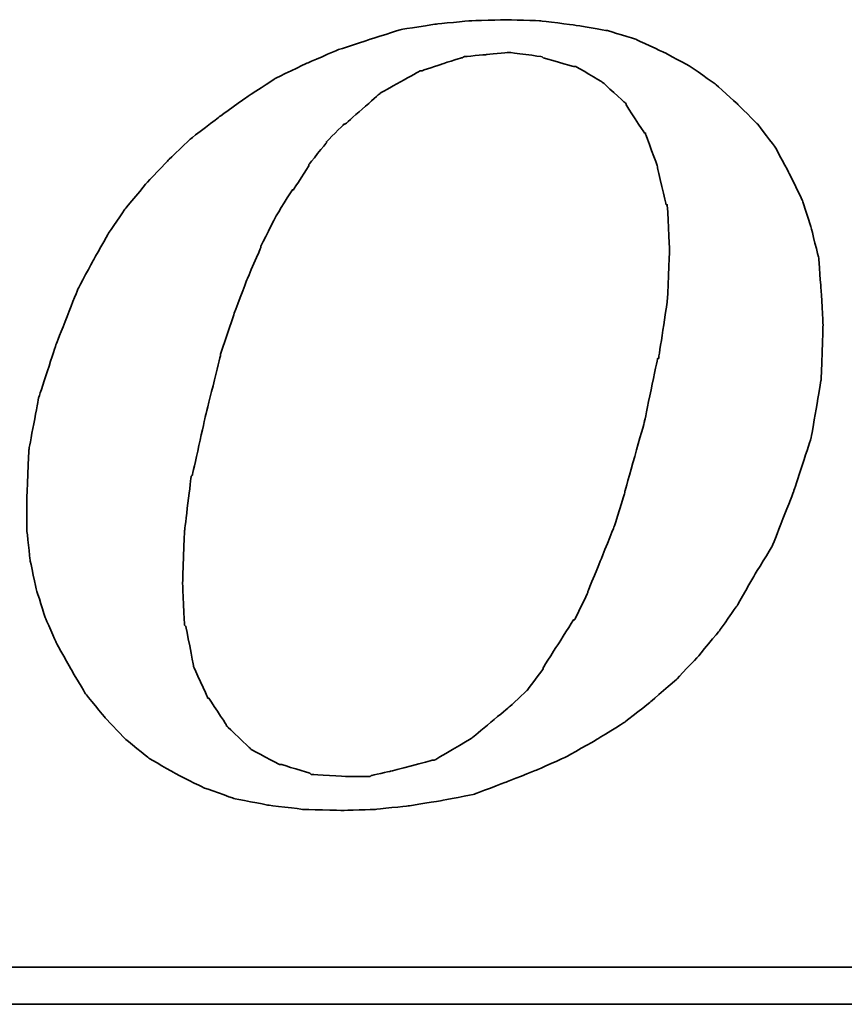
# Model space of a CAD drawing. Header units: millimetres. Extents: x 369 to 702, y 371 to 489.
# Tile 45 of 53: x 625.49 to 627.76, y 407.52 to 410.24. Entities that reach past the tile are written whole.
import ezdxf

# ---------------------------------------------------------------- set-up
doc = ezdxf.new("R2010")
doc.units = ezdxf.units.MM
doc.layers.add('DIM', color=4, linetype='Continuous')
doc.layers.add('layer 1', color=7, linetype='Continuous')

# ---------------------------------------------------------------- blocks, each defined once
blk = doc.blocks.new('TBI MOTION logo(完整正式版)')
at = {"layer": 'layer 1', "color": 22, "lineweight": 35}
for points, knots in [([(35.79625, -6.98375), (35.79625, -6.98375), (36.23125, -7.43875), (36.23125, -7.43875), (36.23125, -7.43875), (36.23125, -7.43875), (36.75625, -7.87125), (36.75625, -7.87125), (36.75625, -7.87125), (36.75625, -7.87125), (37.33125, -8.20375), (37.33125, -8.20375), (37.33125, -8.20375), (37.33125, -8.20375), (37.95625, -8.51875), (37.95625, -8.51875), (37.95625, -8.51875), (37.95625, -8.51875), (38.62625, -8.75875), (38.62625, -8.75875), (38.62625, -8.75875), (38.62625, -8.75875), (39.37125, -8.90375), (39.37125, -8.90375), (39.37125, -8.90375), (39.37125, -8.90375), (40.14125, -8.99875), (40.14125, -8.99875), (40.14125, -8.99875), (40.14125, -8.99875), (41.02625, -9.02375), (41.02625, -9.02375), (41.02625, -9.02375), (41.02625, -9.02375), (41.74625, -8.99875), (41.74625, -8.99875), (41.74625, -8.99875), (41.74625, -8.99875), (42.46625, -8.92375), (42.46625, -8.92375), (42.46625, -8.92375), (42.46625, -8.92375), (43.21125, -8.80625), (43.21125, -8.80625), (43.21125, -8.80625), (43.21125, -8.80625), (43.93125, -8.66375), (43.93125, -8.66375), (43.93125, -8.66375), (43.93125, -8.66375), (44.62625, -8.39875), (44.62625, -8.39875), (44.62625, -8.39875), (44.62625, -8.39875), (45.29625, -8.13375), (45.29625, -8.13375), (45.29625, -8.13375), (45.29625, -8.13375), (45.94625, -7.84375), (45.94625, -7.84375), (45.94625, -7.84375), (45.94625, -7.84375), (46.61625, -7.46375), (46.61625, -7.46375), (46.61625, -7.46375), (46.61625, -7.46375), (47.24125, -7.07875), (47.24125, -7.07875), (47.24125, -7.07875), (47.24125, -7.07875), (47.81625, -6.62375), (47.81625, -6.62375), (47.81625, -6.62375), (47.81625, -6.62375), (48.36875, -6.14375), (48.36875, -6.14375), (48.36875, -6.14375), (48.36875, -6.14375), (48.84625, -5.64125), (48.84625, -5.64125), (48.84625, -5.64125), (48.84625, -5.64125), (49.32625, -5.06375), (49.32625, -5.06375), (49.32625, -5.06375), (49.32625, -5.06375), (49.71125, -4.51374), (49.71125, -4.51374), (49.71125, -4.51374), (49.71125, -4.51374), (50.09625, -3.83874), (50.09625, -3.83874), (50.09625, -3.83874), (50.09625, -3.83874), (50.48125, -3.21374), (50.48125, -3.21374), (50.48125, -3.21374), (50.48125, -3.21374), (50.96125, -1.99125), (50.96125, -1.99125), (50.96125, -1.99125), (50.96125, -1.99125), (51.34375, -0.81875), (51.34375, -0.81875), (51.34375, -0.81875), (51.34375, -0.81875), (51.56125, 0.45624), (51.56125, 0.45624), (51.56125, 0.45624), (51.56125, 0.45624), (51.60625, 1.67624), (51.60625, 1.67624), (51.60625, 1.67624), (51.60625, 1.67624), (51.56125, 2.44625), (51.56125, 2.44625), (51.56125, 2.44625), (51.56125, 2.44625), (51.51125, 3.14125), (51.51125, 3.14125), (51.51125, 3.14125), (51.51125, 3.14125), (51.34375, 3.81125), (51.34375, 3.81125), (51.34375, 3.81125), (51.34375, 3.81125), (51.15125, 4.41125), (51.15125, 4.41125), (51.15125, 4.41125), (51.15125, 4.41125), (50.86125, 5.01125), (50.86125, 5.01125), (50.86125, 5.01125), (50.86125, 5.01125), (50.55125, 5.58875), (50.55125, 5.58875), (50.55125, 5.58875), (50.55125, 5.58875), (50.16625, 6.09125), (50.16625, 6.09125), (50.16625, 6.09125), (50.16625, 6.09125), (49.71125, 6.54875), (49.71125, 6.54875), (49.71125, 6.54875), (49.71125, 6.54875), (49.23125, 6.98125), (49.23125, 6.98125), (49.23125, 6.98125), (49.23125, 6.98125), (48.67875, 7.36625), (48.67875, 7.36625), (48.67875, 7.36625), (48.67875, 7.36625), (48.10375, 7.67625), (48.10375, 7.67625), (48.10375, 7.67625), (48.10375, 7.67625), (47.48125, 7.96375), (47.48125, 7.96375), (47.48125, 7.96375), (47.48125, 7.96375), (46.85625, 8.15625), (46.85625, 8.15625), (46.85625, 8.15625), (46.85625, 8.15625), (46.13625, 8.27624), (46.13625, 8.27624), (46.13625, 8.27624), (46.13625, 8.27624), (45.39125, 8.37125), (45.39125, 8.37125), (45.39125, 8.37125), (45.39125, 8.37125), (44.62625, 8.39624), (44.62625, 8.39624), (44.62625, 8.39624), (44.62625, 8.39624), (43.83625, 8.37125), (43.83625, 8.37125), (43.83625, 8.37125), (43.83625, 8.37125), (43.09125, 8.30125), (43.09125, 8.30125), (43.09125, 8.30125), (43.09125, 8.30125), (42.32125, 8.18125), (42.32125, 8.18125), (42.32125, 8.18125), (42.32125, 8.18125), (41.62875, 7.96375), (41.62875, 7.96375), (41.62875, 7.96375), (41.62875, 7.96375), (40.90625, 7.72625), (40.90625, 7.72625), (40.90625, 7.72625), (40.90625, 7.72625), (40.23624, 7.43625), (40.23624, 7.43625), (40.23624, 7.43625), (40.23624, 7.43625), (39.54124, 7.10125), (39.54124, 7.10125), (39.54124, 7.10125), (39.54124, 7.10125), (38.91625, 6.69125), (38.91625, 6.69125), (38.91625, 6.69125), (38.91625, 6.69125), (38.31625, 6.26125), (38.31625, 6.26125), (38.31625, 6.26125), (38.31625, 6.26125), (37.69125, 5.78125), (37.69125, 5.78125), (37.69125, 5.78125), (37.69125, 5.78125), (37.18625, 5.30125), (37.18625, 5.30125), (37.18625, 5.30125), (37.18625, 5.30125), (36.70625, 4.79624), (36.70625, 4.79624), (36.70625, 4.79624), (36.70625, 4.79624), (36.23125, 4.22125), (36.23125, 4.22125), (36.23125, 4.22125), (36.23125, 4.22125), (35.87124, 3.69375), (35.87124, 3.69375), (35.87124, 3.69375), (35.87124, 3.69375), (35.53125, 3.09125), (35.53125, 3.09125), (35.53125, 3.09125), (35.53125, 3.09125), (35.19875, 2.47125), (35.19875, 2.47125), (35.19875, 2.47125), (35.19875, 2.47125), (34.71625, 1.24625), (34.71625, 1.24625), (34.71625, 1.24625), (34.71625, 1.24625), (34.33125, 0.06874), (34.33125, 0.06874), (34.33125, 0.06874), (34.33125, 0.06874), (34.11625, -1.07875), (34.11625, -1.07875), (34.11625, -1.07875), (34.11625, -1.07875), (34.07125, -2.15875), (34.07125, -2.15875), (34.07125, -2.15875), (34.07125, -2.15875), (34.07125, -2.85375), (34.07125, -2.85375), (34.07125, -2.85375), (34.07125, -2.85375), (34.14125, -3.50375), (34.14125, -3.50375), (34.14125, -3.50375), (34.14125, -3.50375), (34.28625, -4.17375), (34.28625, -4.17375), (34.28625, -4.17375), (34.28625, -4.17375), (34.47625, -4.77624), (34.47625, -4.77624), (34.47625, -4.77624), (34.47625, -4.77624), (34.71625, -5.32625), (34.71625, -5.32625), (34.71625, -5.32625), (34.71625, -5.32625), (35.05375, -5.92875), (35.05375, -5.92875), (35.05375, -5.92875), (35.05375, -5.92875), (35.36375, -6.45375), (35.36375, -6.45375), (35.36375, -6.45375), (35.36375, -6.45375), (35.79625, -6.98375), (35.79625, -6.98375)], [0, 0, 0, 0, 0.01388889, 0.01388889, 0.01388889, 0.0138889, 0.02777778, 0.02777778, 0.02777778, 0.02777779, 0.04166667, 0.04166667, 0.04166667, 0.04166668, 0.05555556, 0.05555556, 0.05555556, 0.05555557, 0.06944444, 0.06944444, 0.06944444, 0.06944445, 0.08333333, 0.08333333, 0.08333333, 0.08333334, 0.09722222, 0.09722222, 0.09722222, 0.09722223, 0.11111111, 0.11111111, 0.11111111, 0.11111112, 0.125, 0.125, 0.125, 0.12500001, 0.13888889, 0.13888889, 0.13888889, 0.1388889, 0.15277778, 0.15277778, 0.15277778, 0.15277779, 0.16666667, 0.16666667, 0.16666667, 0.16666668, 0.18055556, 0.18055556, 0.18055556, 0.18055557, 0.19444444, 0.19444444, 0.19444444, 0.19444445, 0.20833333, 0.20833333, 0.20833333, 0.20833334, 0.22222222, 0.22222222, 0.22222222, 0.22222223, 0.23611111, 0.23611111, 0.23611111, 0.23611112, 0.25, 0.25, 0.25, 0.25000001, 0.26388889, 0.26388889, 0.26388889, 0.2638889, 0.27777778, 0.27777778, 0.27777778, 0.27777779, 0.29166667, 0.29166667, 0.29166667, 0.29166668, 0.30555556, 0.30555556, 0.30555556, 0.30555557, 0.31944444, 0.31944444, 0.31944444, 0.31944445, 0.33333333, 0.33333333, 0.33333333, 0.33333334, 0.34722222, 0.34722222, 0.34722222, 0.34722223, 0.36111111, 0.36111111, 0.36111111, 0.36111112, 0.375, 0.375, 0.375, 0.37500001, 0.38888889, 0.38888889, 0.38888889, 0.3888889, 0.40277778, 0.40277778, 0.40277778, 0.40277779, 0.41666667, 0.41666667, 0.41666667, 0.41666668, 0.43055556, 0.43055556, 0.43055556, 0.43055557, 0.44444444, 0.44444444, 0.44444444, 0.44444445, 0.45833333, 0.45833333, 0.45833333, 0.45833334, 0.47222222, 0.47222222, 0.47222222, 0.47222223, 0.48611111, 0.48611111, 0.48611111, 0.48611112, 0.5, 0.5, 0.5, 0.50000001, 0.51388889, 0.51388889, 0.51388889, 0.5138889, 0.52777778, 0.52777778, 0.52777778, 0.52777779, 0.54166667, 0.54166667, 0.54166667, 0.54166668, 0.55555556, 0.55555556, 0.55555556, 0.55555557, 0.56944444, 0.56944444, 0.56944444, 0.56944445, 0.58333333, 0.58333333, 0.58333333, 0.58333334, 0.59722222, 0.59722222, 0.59722222, 0.59722223, 0.61111111, 0.61111111, 0.61111111, 0.61111112, 0.625, 0.625, 0.625, 0.62500001, 0.63888889, 0.63888889, 0.63888889, 0.6388889, 0.65277778, 0.65277778, 0.65277778, 0.65277779, 0.66666667, 0.66666667, 0.66666667, 0.66666668, 0.68055556, 0.68055556, 0.68055556, 0.68055557, 0.69444444, 0.69444444, 0.69444444, 0.69444445, 0.70833333, 0.70833333, 0.70833333, 0.70833334, 0.72222222, 0.72222222, 0.72222222, 0.72222223, 0.73611111, 0.73611111, 0.73611111, 0.73611112, 0.75, 0.75, 0.75, 0.75000001, 0.76388889, 0.76388889, 0.76388889, 0.7638889, 0.77777778, 0.77777778, 0.77777778, 0.77777779, 0.79166667, 0.79166667, 0.79166667, 0.79166668, 0.80555556, 0.80555556, 0.80555556, 0.80555557, 0.81944444, 0.81944444, 0.81944444, 0.81944445, 0.83333333, 0.83333333, 0.83333333, 0.83333334, 0.84722222, 0.84722222, 0.84722222, 0.84722223, 0.86111111, 0.86111111, 0.86111111, 0.86111112, 0.875, 0.875, 0.875, 0.87500001, 0.88888889, 0.88888889, 0.88888889, 0.8888889, 0.90277778, 0.90277778, 0.90277778, 0.90277779, 0.91666667, 0.91666667, 0.91666667, 0.91666668, 0.93055556, 0.93055556, 0.93055556, 0.93055557, 0.94444444, 0.94444444, 0.94444444, 0.94444445, 0.95833333, 0.95833333, 0.95833333, 0.95833334, 0.97222222, 0.97222222, 0.97222222, 0.97222223, 0.98611111, 0.98611111, 0.98611111, 0.98611112, 1, 1, 1, 1]), ([(38.33875, 1.03124), (38.33875, 1.03124), (38.62625, 1.89625), (38.62625, 1.89625), (38.62625, 1.89625), (38.62625, 1.89625), (38.91625, 2.66375), (38.91625, 2.66375), (38.91625, 2.66375), (38.91625, 2.66375), (39.22625, 3.38125), (39.22625, 3.38125), (39.22625, 3.38125), (39.22625, 3.38125), (39.22625, 3.40624), (39.22625, 3.40624), (39.22625, 3.40624), (39.22625, 3.40624), (39.56124, 4.07624), (39.56124, 4.07624), (39.56124, 4.07624), (39.56124, 4.07624), (39.92125, 4.65125), (39.92125, 4.65125), (39.92125, 4.65125), (39.92125, 4.65125), (39.94625, 4.65125), (39.94625, 4.65125), (39.94625, 4.65125), (39.94625, 4.65125), (40.28125, 5.17875), (40.28125, 5.17875), (40.28125, 5.17875), (40.28125, 5.17875), (40.28125, 5.20375), (40.28125, 5.20375), (40.28125, 5.20375), (40.28125, 5.20375), (40.66875, 5.68625), (40.66875, 5.68625), (40.66875, 5.68625), (40.66875, 5.68625), (40.66875, 5.70625), (40.66875, 5.70625), (40.66875, 5.70625), (40.66875, 5.70625), (41.05124, 6.09125), (41.05124, 6.09125), (41.05124, 6.09125), (41.05124, 6.09125), (41.07625, 6.09125), (41.07625, 6.09125), (41.07625, 6.09125), (41.07625, 6.09125), (41.84125, 6.76625), (41.84125, 6.76625), (41.84125, 6.76625), (41.84125, 6.76625), (41.86625, 6.78625), (41.86625, 6.78625), (41.86625, 6.78625), (41.86625, 6.78625), (42.73125, 7.26624), (42.73125, 7.26624), (42.73125, 7.26624), (42.73125, 7.26624), (42.75625, 7.26624), (42.75625, 7.26624), (42.75625, 7.26624), (42.75625, 7.26624), (43.18625, 7.41125), (43.18625, 7.41125), (43.18625, 7.41125), (43.18625, 7.41125), (43.64125, 7.55625), (43.64125, 7.55625), (43.64125, 7.55625), (43.64125, 7.55625), (43.66625, 7.55625), (43.66625, 7.55625), (43.66625, 7.55625), (43.66625, 7.55625), (43.69125, 7.58124), (43.69125, 7.58124), (43.69125, 7.58124), (43.69125, 7.58124), (44.19125, 7.62625), (44.19125, 7.62625), (44.19125, 7.62625), (44.19125, 7.62625), (44.67125, 7.67625), (44.67125, 7.67625), (44.67125, 7.67625), (44.67125, 7.67625), (44.69625, 7.67625), (44.69625, 7.67625), (44.69625, 7.67625), (44.69625, 7.67625), (45.41875, 7.58124), (45.41875, 7.58124), (45.41875, 7.58124), (45.41875, 7.58124), (45.44125, 7.55625), (45.44125, 7.55625), (45.44125, 7.55625), (45.44125, 7.55625), (46.11125, 7.36625), (46.11125, 7.36625), (46.11125, 7.36625), (46.11125, 7.36625), (46.13625, 7.36625), (46.13625, 7.36625), (46.13625, 7.36625), (46.13625, 7.36625), (46.15875, 7.36625), (46.15875, 7.36625), (46.15875, 7.36625), (46.15875, 7.36625), (46.73625, 7.02624), (46.73625, 7.02624), (46.73625, 7.02624), (46.73625, 7.02624), (46.76125, 7.00624), (46.76125, 7.00624), (46.76125, 7.00624), (46.76125, 7.00624), (47.24125, 6.57124), (47.24125, 6.57124), (47.24125, 6.57124), (47.24125, 6.57124), (47.26625, 6.54875), (47.26625, 6.54875), (47.26625, 6.54875), (47.26625, 6.54875), (47.26625, 6.52375), (47.26625, 6.52375), (47.26625, 6.52375), (47.26625, 6.52375), (47.67375, 5.89875), (47.67375, 5.89875), (47.67375, 5.89875), (47.67375, 5.89875), (47.69625, 5.89875), (47.69625, 5.89875), (47.69625, 5.89875), (47.69625, 5.89875), (47.69625, 5.87625), (47.69625, 5.87625), (47.69625, 5.87625), (47.69625, 5.87625), (47.96125, 5.15625), (47.96125, 5.15625), (47.96125, 5.15625), (47.96125, 5.15625), (47.96125, 5.13125), (47.96125, 5.13125), (47.96125, 5.13125), (47.96125, 5.13125), (48.15125, 4.31875), (48.15125, 4.31875), (48.15125, 4.31875), (48.15125, 4.31875), (48.17625, 4.31875), (48.17625, 4.31875), (48.17625, 4.31875), (48.17625, 4.31875), (48.17625, 4.29125), (48.17625, 4.29125), (48.17625, 4.29125), (48.17625, 4.29125), (48.22625, 3.33125), (48.22625, 3.33125), (48.22625, 3.33125), (48.22625, 3.33125), (48.22625, 3.30875), (48.22625, 3.30875), (48.22625, 3.30875), (48.22625, 3.30875), (48.17625, 2.20624), (48.17625, 2.20624), (48.17625, 2.20624), (48.17625, 2.20624), (48.17625, 2.18124), (48.17625, 2.18124), (48.17625, 2.18124), (48.17625, 2.18124), (47.98375, 0.93624), (47.98375, 0.93624), (47.98375, 0.93624), (47.98375, 0.93624), (47.96125, 0.93624), (47.96125, 0.93624), (47.96125, 0.93624), (47.96125, 0.93624), (47.67375, -0.45874), (47.67375, -0.45874), (47.67375, -0.45874), (47.67375, -0.45874), (47.24125, -1.99125), (47.24125, -1.99125), (47.24125, -1.99125), (47.24125, -1.99125), (47.24125, -2.01874), (47.24125, -2.01874), (47.24125, -2.01874), (47.24125, -2.01874), (47.00125, -2.78375), (47.00125, -2.78375), (47.00125, -2.78375), (47.00125, -2.78375), (46.71125, -3.50375), (46.71125, -3.50375), (46.71125, -3.50375), (46.71125, -3.50375), (46.42625, -4.19875), (46.42625, -4.19875), (46.42625, -4.19875), (46.42625, -4.19875), (46.42625, -4.22375), (46.42625, -4.22375), (46.42625, -4.22375), (46.42625, -4.22375), (46.13625, -4.82374), (46.13625, -4.82374), (46.13625, -4.82374), (46.13625, -4.82374), (46.11125, -4.82374), (46.11125, -4.82374), (46.11125, -4.82374), (46.11125, -4.82374), (45.77625, -5.35125), (45.77625, -5.35125), (45.77625, -5.35125), (45.77625, -5.35125), (45.44125, -5.87875), (45.44125, -5.87875), (45.44125, -5.87875), (45.44125, -5.87875), (45.44125, -5.90375), (45.44125, -5.90375), (45.44125, -5.90375), (45.44125, -5.90375), (45.10625, -6.35875), (45.10625, -6.35875), (45.10625, -6.35875), (45.10625, -6.35875), (45.08125, -6.38375), (45.08125, -6.38375), (45.08125, -6.38375), (45.08125, -6.38375), (44.69625, -6.74375), (44.69625, -6.74375), (44.69625, -6.74375), (44.69625, -6.74375), (43.88375, -7.41625), (43.88375, -7.41625), (43.88375, -7.41625), (43.88375, -7.41625), (43.85625, -7.43875), (43.85625, -7.43875), (43.85625, -7.43875), (43.85625, -7.43875), (43.04125, -7.91875), (43.04125, -7.91875), (43.04125, -7.91875), (43.04125, -7.91875), (43.01625, -7.91875), (43.01625, -7.91875), (43.01625, -7.91875), (43.01625, -7.91875), (42.99625, -7.91875), (42.99625, -7.91875), (42.99625, -7.91875), (42.99625, -7.91875), (42.08125, -8.15875), (42.08125, -8.15875), (42.08125, -8.15875), (42.08125, -8.15875), (41.65125, -8.25625), (41.65125, -8.25625), (41.65125, -8.25625), (41.65125, -8.25625), (41.62875, -8.27875), (41.62875, -8.27875), (41.62875, -8.27875), (41.62875, -8.27875), (41.60125, -8.27875), (41.60125, -8.27875), (41.60125, -8.27875), (41.60125, -8.27875), (41.12125, -8.27875), (41.12125, -8.27875), (41.12125, -8.27875), (41.12125, -8.27875), (40.35624, -8.23125), (40.35624, -8.23125), (40.35624, -8.23125), (40.35624, -8.23125), (40.33125, -8.23125), (40.33125, -8.23125), (40.33125, -8.23125), (40.33125, -8.23125), (40.30625, -8.20375), (40.30625, -8.20375), (40.30625, -8.20375), (40.30625, -8.20375), (39.68375, -8.01375), (39.68375, -8.01375), (39.68375, -8.01375), (39.68375, -8.01375), (39.66124, -8.01375), (39.66124, -8.01375), (39.66124, -8.01375), (39.66124, -8.01375), (39.63625, -8.01375), (39.63625, -8.01375), (39.63625, -8.01375), (39.63625, -8.01375), (39.01125, -7.67875), (39.01125, -7.67875), (39.01125, -7.67875), (39.01125, -7.67875), (38.98875, -7.65375), (38.98875, -7.65375), (38.98875, -7.65375), (38.98875, -7.65375), (38.48625, -7.17375), (38.48625, -7.17375), (38.48625, -7.17375), (38.48625, -7.17375), (38.45875, -7.14875), (38.45875, -7.14875), (38.45875, -7.14875), (38.45875, -7.14875), (38.45875, -7.12875), (38.45875, -7.12875), (38.45875, -7.12875), (38.45875, -7.12875), (38.07625, -6.54875), (38.07625, -6.54875), (38.07625, -6.54875), (38.07625, -6.54875), (38.05125, -6.54875), (38.05125, -6.54875), (38.05125, -6.54875), (38.05125, -6.54875), (38.05125, -6.52875), (38.05125, -6.52875), (38.05125, -6.52875), (38.05125, -6.52875), (37.74125, -5.85375), (37.74125, -5.85375), (37.74125, -5.85375), (37.74125, -5.85375), (37.74125, -5.82875), (37.74125, -5.82875), (37.74125, -5.82875), (37.74125, -5.82875), (37.57375, -4.96875), (37.57375, -4.96875), (37.57375, -4.96875), (37.57375, -4.96875), (37.54625, -4.94375), (37.54625, -4.94375), (37.54625, -4.94375), (37.54625, -4.94375), (37.50125, -4.03375), (37.50125, -4.03375), (37.50125, -4.03375), (37.50125, -4.03375), (37.50125, -4.00875), (37.50125, -4.00875), (37.50125, -4.00875), (37.50125, -4.00875), (37.54625, -2.85375), (37.54625, -2.85375), (37.54625, -2.85375), (37.54625, -2.85375), (37.69125, -1.65875), (37.69125, -1.65875), (37.69125, -1.65875), (37.69125, -1.65875), (37.71624, -1.63375), (37.71624, -1.63375), (37.71624, -1.63375), (37.71624, -1.63375), (38.00375, -0.33875), (38.00375, -0.33875), (38.00375, -0.33875), (38.00375, -0.33875), (38.33875, 1.00624), (38.33875, 1.00624), (38.33875, 1.00624), (38.33875, 1.00624), (38.33875, 1.03124), (38.33875, 1.03124)], [0, 0, 0, 0, 0.01010101, 0.01010101, 0.01010101, 0.01010102, 0.02020202, 0.02020202, 0.02020202, 0.02020203, 0.03030303, 0.03030303, 0.03030303, 0.03030304, 0.04040404, 0.04040404, 0.04040404, 0.04040405, 0.05050505, 0.05050505, 0.05050505, 0.05050506, 0.06060606, 0.06060606, 0.06060606, 0.06060607, 0.07070707, 0.07070707, 0.07070707, 0.07070708, 0.08080808, 0.08080808, 0.08080808, 0.08080809, 0.09090909, 0.09090909, 0.09090909, 0.0909091, 0.1010101, 0.1010101, 0.1010101, 0.10101011, 0.11111111, 0.11111111, 0.11111111, 0.11111112, 0.12121212, 0.12121212, 0.12121212, 0.12121213, 0.13131313, 0.13131313, 0.13131313, 0.13131314, 0.14141414, 0.14141414, 0.14141414, 0.14141415, 0.15151515, 0.15151515, 0.15151515, 0.15151516, 0.16161616, 0.16161616, 0.16161616, 0.16161617, 0.17171717, 0.17171717, 0.17171717, 0.17171718, 0.18181818, 0.18181818, 0.18181818, 0.18181819, 0.19191919, 0.19191919, 0.19191919, 0.1919192, 0.2020202, 0.2020202, 0.2020202, 0.20202021, 0.21212121, 0.21212121, 0.21212121, 0.21212122, 0.22222222, 0.22222222, 0.22222222, 0.22222223, 0.23232323, 0.23232323, 0.23232323, 0.23232324, 0.24242424, 0.24242424, 0.24242424, 0.24242425, 0.25252525, 0.25252525, 0.25252525, 0.25252526, 0.26262626, 0.26262626, 0.26262626, 0.26262627, 0.27272727, 0.27272727, 0.27272727, 0.27272728, 0.28282828, 0.28282828, 0.28282828, 0.28282829, 0.29292929, 0.29292929, 0.29292929, 0.2929293, 0.3030303, 0.3030303, 0.3030303, 0.30303031, 0.31313131, 0.31313131, 0.31313131, 0.31313132, 0.32323232, 0.32323232, 0.32323232, 0.32323233, 0.33333333, 0.33333333, 0.33333333, 0.33333334, 0.34343434, 0.34343434, 0.34343434, 0.34343435, 0.35353535, 0.35353535, 0.35353535, 0.35353536, 0.36363636, 0.36363636, 0.36363636, 0.36363637, 0.37373737, 0.37373737, 0.37373737, 0.37373738, 0.38383838, 0.38383838, 0.38383838, 0.38383839, 0.39393939, 0.39393939, 0.39393939, 0.3939394, 0.4040404, 0.4040404, 0.4040404, 0.40404041, 0.41414141, 0.41414141, 0.41414141, 0.41414142, 0.42424242, 0.42424242, 0.42424242, 0.42424243, 0.43434343, 0.43434343, 0.43434343, 0.43434344, 0.44444444, 0.44444444, 0.44444444, 0.44444445, 0.45454545, 0.45454545, 0.45454545, 0.45454546, 0.46464646, 0.46464646, 0.46464646, 0.46464647, 0.47474747, 0.47474747, 0.47474747, 0.47474748, 0.48484848, 0.48484848, 0.48484848, 0.48484849, 0.49494949, 0.49494949, 0.49494949, 0.4949495, 0.50505051, 0.50505051, 0.50505051, 0.50505052, 0.51515152, 0.51515152, 0.51515152, 0.51515153, 0.52525253, 0.52525253, 0.52525253, 0.52525254, 0.53535354, 0.53535354, 0.53535354, 0.53535355, 0.54545455, 0.54545455, 0.54545455, 0.54545456, 0.55555556, 0.55555556, 0.55555556, 0.55555557, 0.56565657, 0.56565657, 0.56565657, 0.56565658, 0.57575758, 0.57575758, 0.57575758, 0.57575759, 0.58585859, 0.58585859, 0.58585859, 0.5858586, 0.5959596, 0.5959596, 0.5959596, 0.59595961, 0.60606061, 0.60606061, 0.60606061, 0.60606062, 0.61616162, 0.61616162, 0.61616162, 0.61616163, 0.62626263, 0.62626263, 0.62626263, 0.62626264, 0.63636364, 0.63636364, 0.63636364, 0.63636365, 0.64646465, 0.64646465, 0.64646465, 0.64646466, 0.65656566, 0.65656566, 0.65656566, 0.65656567, 0.66666667, 0.66666667, 0.66666667, 0.66666668, 0.67676768, 0.67676768, 0.67676768, 0.67676769, 0.68686869, 0.68686869, 0.68686869, 0.6868687, 0.6969697, 0.6969697, 0.6969697, 0.69696971, 0.70707071, 0.70707071, 0.70707071, 0.70707072, 0.71717172, 0.71717172, 0.71717172, 0.71717173, 0.72727273, 0.72727273, 0.72727273, 0.72727274, 0.73737374, 0.73737374, 0.73737374, 0.73737375, 0.74747475, 0.74747475, 0.74747475, 0.74747476, 0.75757576, 0.75757576, 0.75757576, 0.75757577, 0.76767677, 0.76767677, 0.76767677, 0.76767678, 0.77777778, 0.77777778, 0.77777778, 0.77777779, 0.78787879, 0.78787879, 0.78787879, 0.7878788, 0.7979798, 0.7979798, 0.7979798, 0.79797981, 0.80808081, 0.80808081, 0.80808081, 0.80808082, 0.81818182, 0.81818182, 0.81818182, 0.81818183, 0.82828283, 0.82828283, 0.82828283, 0.82828284, 0.83838384, 0.83838384, 0.83838384, 0.83838385, 0.84848485, 0.84848485, 0.84848485, 0.84848486, 0.85858586, 0.85858586, 0.85858586, 0.85858587, 0.86868687, 0.86868687, 0.86868687, 0.86868688, 0.87878788, 0.87878788, 0.87878788, 0.87878789, 0.88888889, 0.88888889, 0.88888889, 0.8888889, 0.8989899, 0.8989899, 0.8989899, 0.89898991, 0.90909091, 0.90909091, 0.90909091, 0.90909092, 0.91919192, 0.91919192, 0.91919192, 0.91919193, 0.92929293, 0.92929293, 0.92929293, 0.92929294, 0.93939394, 0.93939394, 0.93939394, 0.93939395, 0.94949495, 0.94949495, 0.94949495, 0.94949496, 0.95959596, 0.95959596, 0.95959596, 0.95959597, 0.96969697, 0.96969697, 0.96969697, 0.96969698, 0.97979798, 0.97979798, 0.97979798, 0.97979799, 0.98989899, 0.98989899, 0.98989899, 0.989899, 1, 1, 1, 1]), ([(75.90875, -9.47875), (75.90875, -9.47875), (75.90875, -12.28625), (75.90875, -12.28625), (75.90875, -12.28625), (75.90875, -12.28625), (75.90875, -12.47875), (75.90875, -12.47875), (75.90875, -12.47875), (75.90875, -12.47875), (75.71625, -12.47875), (75.71625, -12.47875), (75.71625, -12.47875), (75.71625, -12.47875), (-88.32875, -12.47875), (-88.32875, -12.47875), (-88.32875, -12.47875), (-88.32875, -12.47875), (-88.32875, -13.29375), (-88.32875, -13.29375), (-88.32875, -13.29375), (-88.32875, -13.29375), (82.89125, -13.29375), (82.89125, -13.29375), (82.89125, -13.29375), (82.89125, -13.29375), (75.90875, -9.47875), (75.90875, -9.47875)], [0, 0, 0, 0, 0.14285714, 0.14285714, 0.14285714, 0.14285715, 0.28571429, 0.28571429, 0.28571429, 0.2857143, 0.42857143, 0.42857143, 0.42857143, 0.42857144, 0.57142857, 0.57142857, 0.57142857, 0.57142858, 0.71428571, 0.71428571, 0.71428571, 0.71428572, 0.85714286, 0.85714286, 0.85714286, 0.85714287, 1, 1, 1, 1])]:
    blk.add_open_spline(points, degree=3, knots=knots, dxfattribs=at)

msp = doc.modelspace()

# ---------------------------------------------------------------- block references
at = {"layer": 'DIM', "color": 7, "xscale": 0.1250977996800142, "yscale": 0.1250977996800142, "zscale": 0.1250977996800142}
msp.add_blockref('TBI MOTION logo(完整正式版)', (621.2459, 409.1855), dxfattribs=at)

doc.saveas('drawing.dxf')
